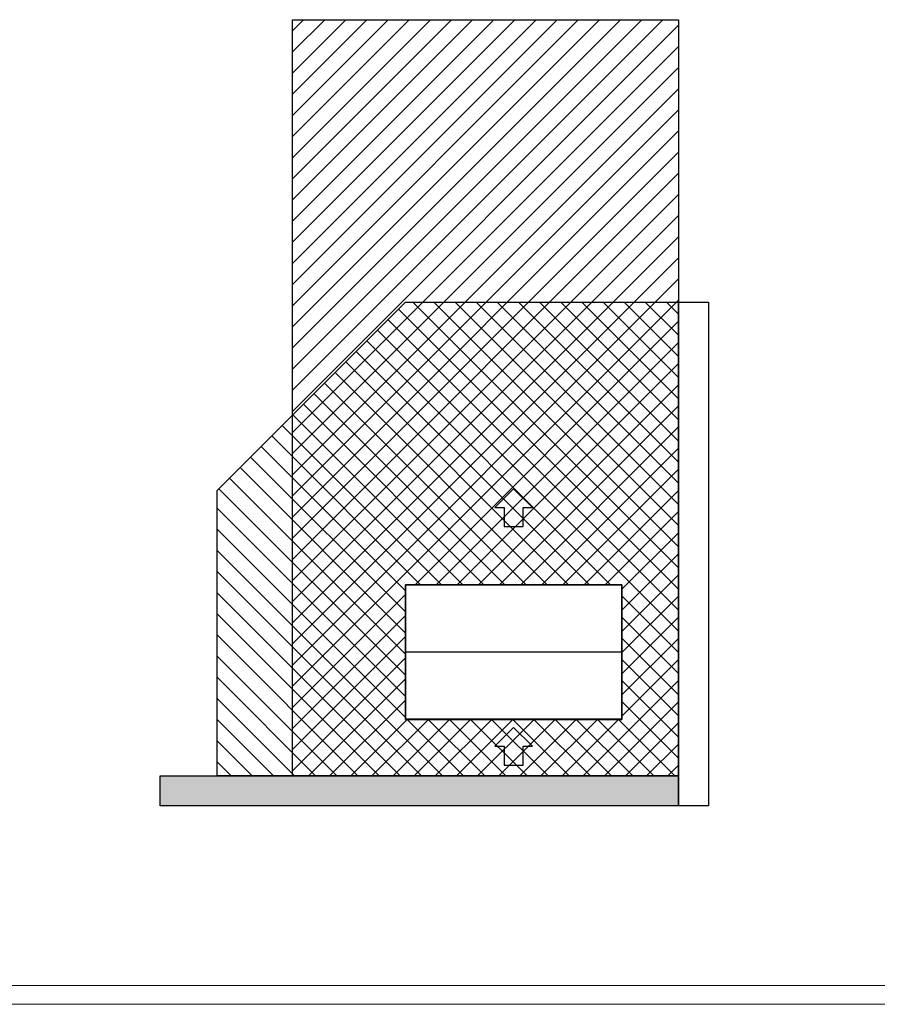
# Model space of a CAD drawing. Header units: millimetres. Extents: x 0 to 39025, y -31299 to 8400.
# Tile 2 of 206: x 4555 to 9110, y -31299 to -26071. Entities that reach past the tile are written whole.
import ezdxf

# ---------------------------------------------------------------- set-up
doc = ezdxf.new("R2010")
doc.units = ezdxf.units.MM
for name, color, linetype in [('ANOTACIJE', 7, 'Continuous'), ('FORMAT', 7, 'Continuous'), ('ODMIKI funkcionalni', 253, 'Continuous'), ('ODMIKI varnostni', 252, 'Continuous'), ('SREDNJICE_IN_TOCKE', 252, 'Continuous')]:
    doc.layers.add(name, color=color, linetype=linetype)

# ---------------------------------------------------------------- blocks, each defined once
blk = doc.blocks.new('Adapt 2 S (zgoraj)')
at = {"linetype": 'Continuous'}
for p, q in [((0, 712.1), (0, 713)), ((0, 712.1), (0, 358.5)), ((1, 712.1), (1, 358.5)), ((1149, 712.1), (1, 712.1)), ((1, 712.1), (1, 712.1)), ((1, 712.1), (4.5, 712.1)), ((2, 713.3), (3.9, 713.6)), ((2, 712.1), (2, 713.3)), ((3.9, 713.6), (4.4, 712.1)), ((4.5, 712.1), (4.5, 715)), ((4.5, 715), (1145.5, 715)), ((6.5, 715), (957.5, 715)), ((957.5, 715), (957.5, 715)), ((957.5, 715), (1026.5, 715)), ((1026.5, 715), (1026.5, 715)), ((1026.5, 715), (1028.5, 715)), ((1028.5, 715), (1028.5, 715)), ((1097.5, 715), (1028.5, 715)), ((1097.5, 715), (1097.5, 715)), ((1097.5, 715), (1143.5, 715)), ((1145.5, 712.1), (1145.5, 715)), ((1149, 712.1), (1145.5, 712.1)), ((1146.1, 713.6), (1145.6, 712.1)), ((1148, 713.3), (1146.1, 713.6)), ((1148, 713.3), (1148, 712.1)), ((1149, 358.5), (1149, 712.1)), ((1149, 712.1), (1149, 712.1)), ((1150, 712.1), (1150, 713)), ((1150, 358.5), (1150, 712.1)), ((0, 636.6), (-1, 632.4)), ((1151, 632.4), (1150, 636.6)), ((0, 357.6), (0, 358.5)), ((0, 357.6), (1, 357.6)), ((0, 357.6), (0, 357.4)), ((0, 357.4), (0, 356.5)), ((0, 357.4), (1, 357.4)), ((0, 356.5), (0, 2.9)), ((1, 357.5), (1, 358.5)), ((1, 357.6), (1, 357.4)), ((1149, 357.5), (1, 357.5)), ((1, 357.5), (1, 357.4)), ((1149, 357.4), (1, 357.4)), ((1, 356.4), (1, 357.4)), ((1, 2.8), (1, 356.4)), ((1149, 357.5), (1149, 358.5)), ((1150, 357.6), (1149, 357.6)), ((1149, 357.4), (1149, 357.6)), ((1149, 357.4), (1149, 357.5)), ((1150, 357.4), (1149, 357.4)), ((1149, 356.4), (1149, 357.4)), ((1149, 2.8), (1149, 356.4)), ((1150, 357.6), (1150, 358.5)), ((1150, 357.4), (1150, 357.6)), ((1150, 357.4), (1150, 356.5)), ((1150, 2.9), (1150, 356.5)), ((0, 2.9), (0, 2)), ((1, 2.8), (1149, 2.8)), ((1, 2.8), (4.5, 2.8)), ((1, 2.8), (1, 2.8)), ((2, 1.7), (2, 2.8)), ((2, 1.7), (3.9, 1.3)), ((3.9, 1.3), (4.4, 2.8)), ((4.5, 2.8), (4.5, 0)), ((1145.5, 0), (4.5, 0)), ((6.5, 0), (6.5, 0)), ((1143.5, 0), (1143.5, 0)), ((1149, 2.8), (1145.5, 2.8)), ((1145.5, 2.8), (1145.5, 0)), ((1146.1, 1.3), (1145.6, 2.8)), ((1148, 1.7), (1146.1, 1.3)), ((1148, 2.8), (1148, 1.7)), ((1149, 2.8), (1149, 2.8)), ((1150, 2.9), (1150, 2)), ((1143.5, 0), (6.5, 0))]:
    blk.add_line(p, q, dxfattribs=at)
at = {"linetype": 'Continuous', "flags": 128}
for points in [[(6.2, 715), (6.3, 715), (6.5, 715)], [(1143.8, 715), (1143.7, 715), (1143.5, 715)], [(1, 358.5), (0.6, 358.5), (0.3, 358.5), (0.1, 358.5), (0, 358.5), (0.1, 358.5), (0.3, 358.5), (0.6, 358.5), (1, 358.5)], [(1, 356.5), (0.6, 356.5), (0.3, 356.5), (0.1, 356.5), (0, 356.5), (0.1, 356.4), (0.3, 356.4), (0.6, 356.4), (1, 356.4)], [(1, 358.5), (1, 358.5), (1, 358.5), (1, 358.5), (1, 358.5), (1, 358.5), (1, 358.5), (1, 358.5), (1, 358.5)], [(1, 357.6), (1, 357.6), (1, 357.6)], [(1, 357.4), (1, 357.4), (1, 357.4)], [(1, 356.5), (1, 356.5), (1, 356.5), (1, 356.5), (1, 356.5), (1, 356.5), (1, 356.5), (1, 356.5), (1, 356.5)], [(1149, 358.5), (1149.4, 358.5), (1149.7, 358.5), (1149.9, 358.5), (1150, 358.5), (1149.9, 358.5), (1149.7, 358.5), (1149.4, 358.5), (1149, 358.5)], [(1149, 358.5), (1149, 358.5), (1149, 358.5), (1149, 358.5), (1149, 358.5), (1149, 358.5), (1149, 358.5), (1149, 358.5), (1149, 358.5)], [(1149, 357.6), (1149, 357.6), (1149, 357.6)], [(1149, 357.4), (1149, 357.4), (1149, 357.4)], [(1149, 356.4), (1149.4, 356.4), (1149.7, 356.4), (1149.9, 356.4), (1150, 356.5), (1149.9, 356.5), (1149.7, 356.5), (1149.4, 356.5), (1149, 356.5)], [(1149, 356.5), (1149, 356.5), (1149, 356.5), (1149, 356.5), (1149, 356.5), (1149, 356.5), (1149, 356.5), (1149, 356.5), (1149, 356.5)], [(6.2, 0), (6.3, 0), (6.5, 0)], [(1143.8, 0), (1143.7, 0), (1143.5, 0)]]:
    blk.add_lwpolyline(points, dxfattribs=at)
at = {"linetype": 'Continuous'}
for centre, radius, start, end in [((0.8, 700.1), 12.1, 88.7527, 93.7467), ((1149.2, 700.1), 12.1, 86.2533, 91.2473), ((23.4, 626.8), 25, 167.1604, 200.6097), ((1126.6, 626.8), 25, 339.3903, 12.8396), ((0.9, 347), 10.6, 89.2614, 94.9268), ((0.9, 368), 10.6, 265.0732, 270.7386), ((1149.1, 347), 10.6, 85.0732, 90.7386), ((1149.1, 368), 10.6, 269.2614, 274.9268), ((0.8, 14.9), 12.1, 266.2533, 271.2473), ((1149.2, 14.9), 12.1, 268.7527, 273.7467)]:
    blk.add_arc(centre, radius, start, end, dxfattribs=at)
for points, knots in [([(3.9, 713.6), (3.8, 713.8), (3.7, 714), (3.4, 714.4), (3.2, 714.6), (2.8, 714.8), (2.6, 714.9), (2.2, 715), (1.9, 715), (1.5, 714.9), (1.2, 714.8), (0.8, 714.6), (0.6, 714.5), (0.3, 714.1), (0.2, 713.9), (0, 713.4), (0, 713.2), (0, 713)], [0, 0, 0, 0, 0.125, 0.125, 0.25, 0.25, 0.375, 0.375, 0.5, 0.5, 0.625, 0.625, 0.75, 0.75, 0.875, 0.875, 1, 1, 1, 1]), ([(0, 713), (0, 713), (0.1, 713), (0.3, 713.1), (0.4, 713.1), (0.8, 713.2), (1, 713.2), (1.5, 713.2), (1.7, 713.3), (2, 713.3)], [0, 0, 0, 0, 0.25, 0.25, 0.5, 0.5, 0.75, 0.75, 1, 1, 1, 1]), ([(2.9, 713.4), (2.8, 713.5), (2.8, 713.7), (2.5, 713.8), (2.2, 714), (1.8, 714), (1.5, 713.9), (1.2, 713.6), (1, 713.3), (1, 713.1), (1, 713)], [0, 0, 0, 0, 0.0664783, 0.1998386, 0.3331988, 0.466559, 0.5999193, 0.7332795, 0.8666398, 1, 1, 1, 1]), ([(1150, 713), (1150, 713.2), (1150, 713.4), (1149.8, 713.9), (1149.7, 714.1), (1149.4, 714.5), (1149.2, 714.6), (1148.8, 714.8), (1148.5, 714.9), (1148.1, 715), (1147.8, 715), (1147.4, 714.9), (1147.2, 714.8), (1146.8, 714.6), (1146.6, 714.4), (1146.3, 714), (1146.2, 713.8), (1146.1, 713.6)], [0, 0, 0, 0, 0.125, 0.125, 0.25, 0.25, 0.375, 0.375, 0.5, 0.5, 0.625, 0.625, 0.75, 0.75, 0.875, 0.875, 1, 1, 1, 1]), ([(1149, 713), (1149, 713.1), (1149, 713.3), (1148.8, 713.6), (1148.5, 713.9), (1148.2, 714), (1147.8, 714), (1147.5, 713.8), (1147.2, 713.7), (1147.2, 713.5), (1147.1, 713.4)], [0, 0, 0, 0, 0.13336, 0.26672, 0.400081, 0.533441, 0.666801, 0.800161, 0.933522, 1, 1, 1, 1]), ([(1148, 713.3), (1148.3, 713.3), (1148.5, 713.2), (1149, 713.2), (1149.2, 713.2), (1149.6, 713.1), (1149.7, 713.1), (1149.9, 713), (1150, 713), (1150, 713)], [0, 0, 0, 0, 0.25, 0.25, 0.5, 0.5, 0.75, 0.75, 1, 1, 1, 1]), ([(2, 1.7), (1.7, 1.7), (1.5, 1.7), (1, 1.8), (0.8, 1.8), (0.4, 1.8), (0.3, 1.9), (0.1, 1.9), (0, 1.9), (0, 2)], [0, 0, 0, 0, 0.25, 0.25, 0.5, 0.5, 0.75, 0.75, 1, 1, 1, 1]), ([(0, 2), (0, 1.7), (0, 1.5), (0.2, 1.1), (0.3, 0.9), (0.6, 0.5), (0.8, 0.3), (1.2, 0.1), (1.5, 0), (1.9, 0), (2.2, 0), (2.6, 0.1), (2.8, 0.1), (3.2, 0.4), (3.4, 0.6), (3.7, 0.9), (3.8, 1.1), (3.9, 1.4)], [0, 0, 0, 0, 0.125, 0.125, 0.25, 0.25, 0.375, 0.375, 0.5, 0.5, 0.625, 0.625, 0.75, 0.75, 0.875, 0.875, 1, 1, 1, 1]), ([(1, 2), (1, 1.9), (1, 1.6), (1.2, 1.3), (1.5, 1.1), (1.8, 1), (2.2, 1), (2.5, 1.1), (2.8, 1.3), (2.8, 1.5), (2.9, 1.5)], [0, 0, 0, 0, 0.13336, 0.26672, 0.400081, 0.533441, 0.666801, 0.800161, 0.933522, 1, 1, 1, 1]), ([(1146.1, 1.4), (1146.2, 1.1), (1146.3, 0.9), (1146.6, 0.6), (1146.8, 0.4), (1147.2, 0.1), (1147.4, 0.1), (1147.8, 0), (1148.1, 0), (1148.5, 0), (1148.8, 0.1), (1149.2, 0.3), (1149.4, 0.5), (1149.7, 0.9), (1149.8, 1.1), (1150, 1.5), (1150, 1.7), (1150, 2)], [0, 0, 0, 0, 0.125, 0.125, 0.25, 0.25, 0.375, 0.375, 0.5, 0.5, 0.625, 0.625, 0.75, 0.75, 0.875, 0.875, 1, 1, 1, 1]), ([(1147.1, 1.5), (1147.2, 1.5), (1147.2, 1.3), (1147.5, 1.1), (1147.8, 1), (1148.2, 1), (1148.5, 1.1), (1148.8, 1.3), (1149, 1.6), (1149, 1.9), (1149, 2)], [0, 0, 0, 0, 0.0664783, 0.1998386, 0.3331988, 0.466559, 0.5999193, 0.7332795, 0.8666398, 1, 1, 1, 1]), ([(1150, 2), (1150, 1.9), (1149.9, 1.9), (1149.7, 1.9), (1149.6, 1.8), (1149.2, 1.8), (1149, 1.8), (1148.5, 1.7), (1148.3, 1.7), (1148, 1.7)], [0, 0, 0, 0, 0.25, 0.25, 0.5, 0.5, 0.75, 0.75, 1, 1, 1, 1])]:
    blk.add_open_spline(points, degree=3, knots=knots, dxfattribs=at)
blk = doc.blocks.new('PUŠČICA')
at = {"ltscale": 10}
for p, q in [((0, 0), (-50, 50)), ((-50, 50), (-50, 25)), ((-100, 25), (-100, -25)), ((-50, 25), (-100, 25)), ((-50, -50), (0, 0)), ((-100, -25), (-50, -25)), ((-50, -25), (-50, -50))]:
    blk.add_line(p, q, dxfattribs=at)

msp = doc.modelspace()

# ---------------------------------------------------------------- hatches: boundary and pattern name
at = {"layer": 'ODMIKI funkcionalni'}
h = msp.add_hatch(dxfattribs=at)
h.set_pattern_fill('ANSI31', color=256, scale=25)
h.set_pattern_definition([(45, (0, -33143.85), (-56.1266, 56.1266), [])])
h.paths.add_polyline_path([(8053.6, -26070.8), (6003.6, -26070.8), (6003.6, -30085.8), (8053.6, -30085.8)])
h.paths.add_polyline_path([(7753.6, -29070.8), (7753.6, -29785.8), (6603.6, -29785.8), (6603.6, -29070.8)], flags=16)
h.paths.add_polyline_path([(6604.7, -29428.3), (6604.7, -29784), (6605.7, -29784.2), (6605.7, -29783.8), (6605.2, -29428.3)], flags=0)
h.paths.add_polyline_path([(7752.6, -29427.3), (7753.6, -29427.3), (7753.6, -29429.3), (7752.6, -29429.3), (7752.6, -29784), (7751.5, -29784.2), (7751.5, -29783.8), (7752.6, -29072.5), (7752.6, -29072.5)], flags=0)
h.paths.add_polyline_path([(6605.7, -29072.8), (6605.7, -29072.4), (6602.7, -29072.8)], flags=16)
at = {"layer": 'ODMIKI varnostni'}
h = msp.add_hatch(dxfattribs=at)
h.set_pattern_fill('ANSI31', color=256, scale=25, angle=90)
h.set_pattern_definition([(135, (0, -1844.98), (-56.1266, -56.1266), [])])
h.paths.add_polyline_path([(8053.6, -27570.8), (6603.6, -27570.8), (5603.6, -28570.8), (5603.6, -30085.8), (8053.6, -30085.8)])
h.paths.add_polyline_path([(7753.6, -29070.8), (7753.6, -29785.8), (6603.6, -29785.8), (6603.6, -29070.8)], flags=16)
h.paths.add_polyline_path([(7752.6, -29428.3), (7752.6, -29428.3), (6604.7, -29428.3)], flags=0)
h.paths.add_polyline_path([(6604.7, -29072.8), (6604.7, -29784), (6605.7, -29784.2), (6605.7, -29783.8)], flags=0)
h.paths.add_polyline_path([(6605.7, -29072.8), (6605.7, -29072.4), (6602.7, -29072.8)], flags=16)
h.paths.add_polyline_path([(7754.5, -29072.8), (7751.5, -29072.8), (7751.5, -29072.4)], flags=16)
at = {"layer": 'SREDNJICE_IN_TOCKE'}
h = msp.add_hatch(color=256, dxfattribs=at)
h.dxf.hatch_style = 1
h.paths.add_polyline_path([(8053.6, -30085.8), (5300.4, -30085.8), (5300.4, -30245.3), (8053.6, -30245.3)])

# ---------------------------------------------------------------- linework, layer by layer
at = {"layer": 'FORMAT', "color": 7, "linetype": 'Continuous', "lineweight": 18, "ltscale": 27}
for p, q in [((500, -31198.9), (18468, -31198.9)), ((0, -31298.9), (18568, -31298.9))]:
    msp.add_line(p, q, dxfattribs=at)
at = {"layer": 'ODMIKI funkcionalni'}
for points in [[(8053.6, -26070.8), (8053.6, -30085.8), (6003.6, -30085.8), (6003.6, -26070.8)], [(6603.6, -29070.8), (7753.6, -29070.8), (7753.6, -29785.8), (6603.6, -29785.8)]]:
    msp.add_lwpolyline(points, close=True, dxfattribs=at)
at = {"layer": 'ODMIKI varnostni'}
for points in [[(5603.6, -30085.8), (5603.6, -28570.8), (6603.6, -27570.8), (8053.6, -27570.8), (8053.6, -30085.8)], [(7753.6, -29070.8), (6603.6, -29070.8), (6603.6, -29785.8), (7753.6, -29785.8)]]:
    msp.add_lwpolyline(points, close=True, dxfattribs=at)
at = {"layer": 'SREDNJICE_IN_TOCKE'}
for points in [[(8053.6, -30245.3), (8053.6, -27570.8), (8213.2, -27570.8), (8213.2, -30245.3)], [(5300.4, -30085.8), (8053.6, -30085.8), (8053.6, -30245.3), (5300.4, -30245.3)]]:
    msp.add_lwpolyline(points, close=True, dxfattribs=at)

# ---------------------------------------------------------------- block references
at = {"color": 1}
msp.add_blockref('Adapt 2 S (zgoraj)', (6603.6, -29785.8), dxfattribs=at)
at = {"layer": 'ANOTACIJE', "xscale": 2, "yscale": 2, "zscale": 2, "rotation": 90}
for p in [(7178.6, -28561.7), (7178.6, -29828.6)]:
    msp.add_blockref('PUŠČICA', p, dxfattribs=at)

doc.saveas('drawing.dxf')
